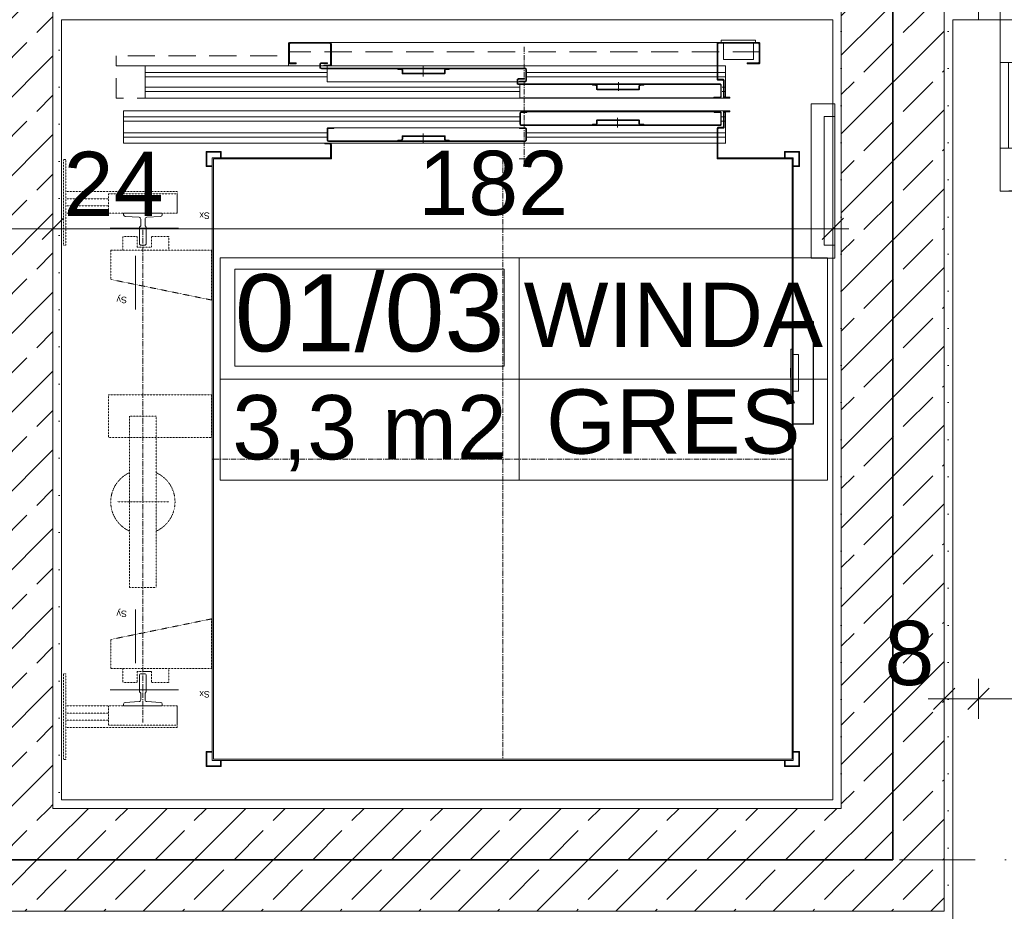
# Model space of a CAD drawing. Header units: millimetres. Extents: x -126905 to -83905, y -179170 to 5194.
# Tile 32 of 70: x -109567 to -107269, y -100087 to -98007. Entities that reach past the tile are written whole.
import ezdxf
from ezdxf.enums import TextEntityAlignment as Align

# ---------------------------------------------------------------- set-up
doc = ezdxf.new("R2010")
doc.units = ezdxf.units.MM
doc.header["$MEASUREMENT"] = 0
for name, pattern in [('CENTER', [20, 12.5, -2.5, 2.5, -2.5]), ('DASHED', [0.075, 0.05, -0.025]), ('HIDDEN', [95.25, 63.5, -31.75]), ('Kropki i Kreski', [335.138881, 176.388884, -88.194442, 0, -70.555556]), ('Kropkowana', [317.499995, 0, -317.499995])]:
    doc.linetypes.add(name, pattern=pattern)
for name, color, linetype, lineweight in [('0_Nr_pióra__2', 8, 'Continuous', 15), ('0_Nr_pióra__41', 7, 'Continuous', 13), ('Nowe_Drzwi Archicad_Nr_pióra__3', 7, 'Continuous', 13), ('Nowe_Konstrukcja - Stropy_Nr_pióra__125', 255, 'Continuous', 0), ('Nowe_Konstrukcja - Ściany zew_Nr_pióra__21', 7, 'Continuous', 20), ('Nowe_Konstrukcja - Ściany zew_Nr_pióra__3', 7, 'Continuous', 13), ('Nowe_Osie_Nr_pióra__4', 8, 'Continuous', 13), ('Nowe_Wymiarowanie - Ogólne_Nr_pióra__42', 8, 'Continuous', 25), ('Nowe_Znaczniki drzwi Archicada_Nr_pióra__2', 8, 'Continuous', 15), ('Nowe_Znaczniki drzwi Archicada_Nr_pióra__7', 7, 'Continuous', 35)]:
    doc.layers.add(name, color=color, linetype=linetype, lineweight=lineweight)
for name, color, linetype, lineweight, true_color in [('Nowe_0_Nr_pióra__8', 7, 'Continuous', 35, 0xa80f02), ('Nowe_Elementy Modelu - Strefy_Nr_pióra__121', 7, 'Continuous', 0, 0xd5e3e3), ('Nowe_Konstrukcja - Ściany zew_Nr_pióra__23', 7, 'Continuous', 13, 0x858585), ('Nowe_Metryczki pomieszczeń Archicada_Nr_pióra__81', 7, 'Continuous', 13, 0x6a6a6a), ('Nowe_Wymiarowanie - Ogólne_Nr_pióra__81', 7, 'Continuous', 13, 0x6a6a6a), ('Nowe_Znaczniki drzwi Archicada_Nr_pióra__81', 7, 'Continuous', 13, 0x6a6a6a)]:
    doc.layers.add(name, color=color, linetype=linetype, lineweight=lineweight, true_color=true_color)
for name, color, linetype in [('Nowe_Elementy Modelu - Strefy', 7, 'Continuous'), ('Nowe_Konstrukcja - Stropy', 7, 'Continuous'), ('Nowe_Konstrukcja - Ściany zew', 7, 'Continuous'), ('Nowe_Osie', 7, 'Continuous'), ('Nowe_Wymiarowanie - Ogólne', 7, 'Continuous'), ('Nowe_Znaczniki drzwi Archicada', 7, 'Continuous')]:
    doc.layers.add(name, color=color, linetype=linetype)
doc.styles.add('STYL_AUTOMATYCZNY_1', font='arial.ttf')
doc.styles.add('STYL_AUTOMATYCZNY_2', font='arial.ttf')
doc.linetypes.add('REI 60', pattern='A,0,[1,PB-ARCH-003 RZUT I PIÄTRA_1.Kondygnacja (1)1.Shx,S=5.15873,R=0,X=0,Y=-0.001199],-650,0', length=650)
doc.dimstyles.new('STYL_AUTOMATYCZNY__1', dxfattribs={"dimtxt": 150, "dimasz": 47.5, "dimexe": 0.18, "dimexo": 0.0625, "dimgap": 0, "dimtad": 1, "dimtih": 1, "dimtoh": 1, "dimdec": 0, "dimlfac": 0.1, "dimzin": 0, "dimdsep": 46, "dimtxsty": 'STYL_AUTOMATYCZNY_1', "dimblk": 'ARROWHEAD_6', "dimblk1": 'ARROWHEAD_6', "dimblk2": 'ARROWHEAD_6', "dimcen": 0.09, "dimse1": 1, "dimse2": 1, "dimclrd": 256, "dimclre": 256, "dimclrt": 8, "dimazin": 0, "dimtfac": 1, "dimtdec": 4, "dimtmove": 0, "dimatfit": 3, "dimfxl": 0, "dimtolj": 1, "dimtzin": 0, "dimarcsym": 0})
doc.dimstyles.new('STYL_AUTOMATYCZNY__2', dxfattribs={"dimtxt": 150, "dimasz": 47.5, "dimexe": 0.18, "dimexo": 0.0625, "dimgap": 0, "dimtad": 1, "dimdec": 0, "dimlfac": 0.1, "dimzin": 0, "dimdsep": 46, "dimtxsty": 'STYL_AUTOMATYCZNY_1', "dimblk": 'ARROWHEAD_6', "dimblk1": 'ARROWHEAD_6', "dimblk2": 'ARROWHEAD_6', "dimcen": 0.09, "dimse1": 1, "dimse2": 1, "dimclrd": 256, "dimclre": 256, "dimclrt": 8, "dimazin": 0, "dimtfac": 1, "dimtdec": 4, "dimtmove": 0, "dimatfit": 3, "dimfxl": 0, "dimtolj": 1, "dimtzin": 0, "dimarcsym": 0})
pattern_1 = [(0, (0, 0), (0, 86.60254), [0, -50]), (0, (25, 43.3), (0, 86.60254), [0, -50])]
pattern_2 = [(45, (0, 0), (-91.92388, 91.92388), []), (45, (-45.96, 45.96), (-91.92388, 91.92388), [97.5, -32.5])]

# ---------------------------------------------------------------- blocks, each defined once
blk = doc.blocks.new('WINDA_01_03_12_1', base_point=(-108401.5, -98845.3))
at = {"layer": 'Nowe_Metryczki pomieszczeń Archicada_Nr_pióra__81', "color": 251, "linetype": 'Continuous', "lineweight": 13, "true_color": 0x6a6a6a}
for p, q in [((-109099.5, -98562.5), (-107681.5, -98562.5)), ((-109099.5, -99081), (-109099.5, -98562.5)), ((-108401.5, -98562.5), (-108401.5, -99081)), ((-107681.5, -98562.5), (-107681.5, -99081)), ((-109064.6, -98588.4), (-108436.4, -98588.4)), ((-109064.6, -98814.7), (-109064.6, -98588.4)), ((-108436.4, -98588.4), (-108436.4, -98814.7)), ((-108436.4, -98814.7), (-109064.6, -98814.7)), ((-109099.5, -98845.3), (-107681.5, -98845.3)), ((-107681.5, -99081), (-109099.5, -99081))]:
    blk.add_line(p, q, dxfattribs=at)
at = {"layer": 'Nowe_Metryczki pomieszczeń Archicada_Nr_pióra__81', "color": 251, "lineweight": 13, "true_color": 0x6a6a6a}
for tag, height, style, p in [('ROOM_NUMBER', 180, 'STYL_AUTOMATYCZNY_2', (-108750.5, -98690.4)), ('ROOM_NAME', 150, 'STYL_AUTOMATYCZNY_1', (-108041.5, -98695.3)), ('floor_f', 150, 'STYL_AUTOMATYCZNY_1', (-108041.5, -98944.1)), ('ROOM_CALC_AREA', 150, 'STYL_AUTOMATYCZNY_1', (-108750.5, -98957.4))]:
    blk.add_attdef(tag, text='', height=height, dxfattribs=dict(at, style=style)).set_placement(p, align=Align.MIDDLE_CENTER)
blk = doc.blocks.new('Strop_1_1', base_point=(-95969.5, -92006.6))
at = {"layer": 'Nowe_Konstrukcja - Stropy_Nr_pióra__125', "color": 255, "linetype": 'Kropkowana', "lineweight": 0, "flags": 128}
blk.add_lwpolyline([(-95969.5, -92006.6), (-121789.5, -92006.6), (-121789.5, -102826.6), (-111909.5, -102826.6), (-111909.5, -100086.6), (-107469, -100086.6), (-107469, -102826.6), (-95969.5, -102826.6)], close=True, dxfattribs=at)
blk = doc.blocks.new('Ściana_4_1', base_point=(-112029.5, -99966.6))
at = {"layer": 'Nowe_Konstrukcja - Ściany zew_Nr_pióra__23', "linetype": 'Continuous', "lineweight": 13, "true_color": 0x858585}
h = blk.add_hatch(dxfattribs=at)
h.set_pattern_fill('Beton_zbrojony_0001', color=252, style=0, pattern_type=2)
h.set_pattern_definition(pattern_2)
h.paths.add_polyline_path([(-109729.5, -100086.6), (-109489.5, -100086.6), (-109489.5, -99846.6), (-109729.5, -99846.6)])
h = blk.add_hatch(dxfattribs=at)
h.set_pattern_fill('Tynk_0001', color=252, style=0, pattern_type=2)
h.set_pattern_definition(pattern_1)
h.paths.add_polyline_path([(-109489.5, -99846.6), (-109469.5, -99846.6), (-109469.5, -99826.6), (-109489.5, -99826.6)])
h = blk.add_hatch(dxfattribs=at)
h.set_pattern_fill('Beton_zbrojony_0001', color=252, style=0, pattern_type=2)
h.set_pattern_definition(pattern_2)
h.paths.add_polyline_path([(-107649.5, -99846.6), (-109489.5, -99846.6), (-109489.5, -100086.6), (-107649.5, -100086.6)])
h = blk.add_hatch(dxfattribs=at)
h.set_pattern_fill('Tynk_0001', color=252, style=0, pattern_type=2)
h.set_pattern_definition(pattern_1)
h.paths.add_polyline_path([(-109469.5, -99846.6), (-107669.5, -99846.6), (-107669.5, -99826.6), (-109469.5, -99826.6)])
h = blk.add_hatch(dxfattribs=at)
h.set_pattern_fill('Tynk_0001', color=252, style=0, pattern_type=2)
h.set_pattern_definition(pattern_1)
h.paths.add_polyline_path([(-107669.5, -99826.6), (-107649.5, -99846.6), (-107649.5, -99826.6)])
h = blk.add_hatch(dxfattribs=at)
h.set_pattern_fill('Tynk_0001', color=252, style=0, pattern_type=2)
h.set_pattern_definition(pattern_1)
h.paths.add_polyline_path([(-107669.5, -99826.6), (-107669.5, -99846.6), (-107649.5, -99846.6)])
h = blk.add_hatch(dxfattribs=at)
h.set_pattern_fill('Beton_zbrojony_0001', color=252, style=0, pattern_type=2)
h.set_pattern_definition(pattern_2)
h.paths.add_polyline_path([(-107649.5, -99846.6), (-107409.5, -100086.6), (-107409.5, -99846.6)])
h = blk.add_hatch(dxfattribs=at)
h.set_pattern_fill('Beton_zbrojony_0001', color=252, style=0, pattern_type=2)
h.set_pattern_definition(pattern_2)
h.paths.add_polyline_path([(-107649.5, -99846.6), (-107649.5, -100086.6), (-107409.5, -100086.6)])
h = blk.add_hatch(dxfattribs=at)
h.set_pattern_fill('Tynk_0001', color=252, style=0, pattern_type=2)
h.set_pattern_definition(pattern_1)
h.paths.add_polyline_path([(-107409.5, -100086.6), (-111889.5, -100086.6), (-111889.5, -100106.6), (-107409.5, -100106.6)])
h = blk.add_hatch(dxfattribs=at)
h.set_pattern_fill('Tynk_0001', color=252, style=0, pattern_type=2)
h.set_pattern_definition(pattern_1)
h.paths.add_polyline_path([(-107409.5, -100086.6), (-107389.5, -100106.6), (-107389.5, -100086.6)])
h = blk.add_hatch(dxfattribs=at)
h.set_pattern_fill('Tynk_0001', color=252, style=0, pattern_type=2)
h.set_pattern_definition(pattern_1)
h.paths.add_polyline_path([(-107409.5, -100086.6), (-107409.5, -100106.6), (-107389.5, -100106.6)])
at = {"layer": 'Nowe_Konstrukcja - Ściany zew_Nr_pióra__21', "color": 7, "linetype": 'Continuous', "lineweight": 20, "flags": 128}
for points in [[(-107669.5, -99826.6), (-109469.5, -99826.6)], [(-107389.5, -100106.6), (-107389.5, -100086.6)]]:
    blk.add_lwpolyline(points, dxfattribs=at)
at = {"layer": 'Nowe_Konstrukcja - Ściany zew_Nr_pióra__3', "color": 7, "linetype": 'Continuous', "lineweight": 13}
for p, q in [((-109489.5, -99846.6), (-109489.5, -99826.6)), ((-107649.5, -99846.6), (-109489.5, -99846.6)), ((-107649.5, -99846.6), (-107649.5, -99826.6)), ((-107409.5, -100086.6), (-107409.5, -99846.6)), ((-109729.5, -100086.6), (-109489.5, -100086.6)), ((-109489.5, -100086.6), (-107649.5, -100086.6)), ((-107649.5, -100086.6), (-107409.5, -100086.6))]:
    blk.add_line(p, q, dxfattribs=at)
blk = doc.blocks.new('Drzwi podwójne_ asymetryczne 27')
at = {"layer": 'Nowe_Drzwi Archicad_Nr_pióra__3', "color": 7, "linetype": 'Continuous', "lineweight": 13}
for p, q in [((610, 820), (610, 900)), ((610, 900), (650, 900)), ((650, 900), (650, 820)), ((650, 820), (610, 820)), ((630, 820), (630, 80)), ((-650, 400), (-650, 300)), ((-610, 400), (-650, 400)), ((-610, 300), (-610, 400)), ((-650, 300), (-610, 300)), ((-630, 300), (-630, 100)), ((-610, 100), (-650, 100)), ((-650, 100), (-650, 0)), ((-610, 0), (-610, 100)), ((610, 0), (610, 80)), ((610, 80), (650, 80)), ((650, 80), (650, 0)), ((-650, 0), (-700, 0)), ((-700, 0), (-700, -100)), ((-700, 0), (-700, -20)), ((-700, 0), (-700, -20)), ((-650, -100), (-650, 0)), ((-650, 0), (-610, 0)), ((650, 0), (610, 0)), ((700, 0), (650, 0)), ((650, 0), (650, -100)), ((700, -100), (700, 0)), ((700, 0), (700, -20)), ((700, 0), (700, -20)), ((-700, -20), (-700, -100)), ((-700, -20), (-700, -100)), ((700, -20), (700, -100)), ((700, -20), (700, -100)), ((-700, -100), (-650, -100)), ((-680, -100), (-680, -280)), ((650, -100), (700, -100)), ((680, -100), (680, -280)), ((-700, -280), (-680, -280)), ((700, -280), (680, -280))]:
    blk.add_line(p, q, dxfattribs=at)
at = {"layer": 'Nowe_Drzwi Archicad_Nr_pióra__3', "color": 7, "linetype": 'Continuous', "lineweight": 13, "flags": 128}
for points in [[(630, 820), (630, 80), (610, 80), (610, 820)], [(650, 820), (650, 80), (630, 80), (630, 820)], [(-650, 300), (-650, 100), (-630, 100), (-630, 300)], [(-630, 300), (-630, 100), (-610, 100), (-610, 300)]]:
    blk.add_lwpolyline(points, close=True, dxfattribs=at)
at = {"layer": 'Nowe_Drzwi Archicad_Nr_pióra__3', "color": 7, "linetype": 'Continuous', "lineweight": 13}
for centre, radius, start, end in [((650, 0), 900, 90, 180), ((-650, 0), 400, 0, 90)]:
    blk.add_arc(centre, radius, start, end, dxfattribs=at)
blk = doc.blocks.new('Znacznik D 27')
at = {"layer": 'Nowe_Znaczniki drzwi Archicada_Nr_pióra__2', "color": 8, "linetype": 'Continuous', "lineweight": 15, "flags": 128}
blk.add_lwpolyline([(200, 363.8, 1), (-200, 363.8, 1)], format="xyb", close=True, dxfattribs=at)
at = {"layer": 'Nowe_Znaczniki drzwi Archicada_Nr_pióra__81', "color": 251, "linetype": 'Continuous', "lineweight": 13, "true_color": 0x6a6a6a}
blk.add_line((0, 163.8), (0, -280), dxfattribs=at)
at = {"layer": 'Nowe_Znaczniki drzwi Archicada_Nr_pióra__7', "color": 7, "lineweight": 35, "char_height": 150, "attachment_point": 7, "style": 'STYL_AUTOMATYCZNY_1'}
for s, insert, rotation in [('\\A1;{\\pql;\\pt0;\\fArial|b0|i0|c238|p0;\\W1.000000;D1P\\fArial|b0|i0|c238|p0;\\W1.000000;\\fArial|b0|i0|c238|p0;\\W1.000000;\\fArial|b0|i0|c238|p0;\\W1.000000;}', (200.1, 438.8), 180), ('\\A1;{\\pql;\\pt0;\\fArial|b0|i0|c238|p0;\\W1.000000;205\\fArial|b0|i0|c238|p0;\\W1.000000;\\A1{\\H.66x;\\S^  ;}\\fArial|b0|i0|c238|p0;\\W1.000000;\\fArial|b0|i0|c238|p0;\\W1.000000;}', (-227.5, 203), 270), ('\\A1;{\\pql;\\pt0;\\fArial|b0|i0|c238|p0;\\W1.000000;130\\fArial|b0|i0|c238|p0;\\W1.000000;\\A1{\\H.66x;\\S^  ;}\\fArial|b0|i0|c238|p0;\\W1.000000;\\fArial|b0|i0|c238|p0;\\W1.000000;}', (72.4, 203), 270)]:
    blk.add_mtext(s, dxfattribs=dict(at, insert=insert, rotation=rotation))
blk = doc.blocks.new('Ściana_5_1', base_point=(-104389, -97866.6))
at = {"layer": 'Nowe_Drzwi Archicad_Nr_pióra__3', "color": 7, "linetype": 'Continuous', "lineweight": 13, "xscale": -1, "zscale": 1000, "rotation": 180}
blk.add_blockref('Drzwi podwójne_ asymetryczne 27', (-106629, -98006.6), dxfattribs=at)
at = {"layer": 'Nowe_Znaczniki drzwi Archicada', "color": 251, "lineweight": 13, "true_color": 0x6a6a6a, "rotation": 180}
blk.add_blockref('Znacznik D 27', (-106629, -98006.6), dxfattribs=at)
blk = doc.blocks.new('Ściana_6_1', base_point=(-107529.5, -97866.6))
at = {"layer": 'Nowe_Konstrukcja - Ściany zew_Nr_pióra__23', "linetype": 'Continuous', "lineweight": 13, "true_color": 0x858585}
h = blk.add_hatch(dxfattribs=at)
h.set_pattern_fill('Tynk_0001', color=252, style=0, pattern_type=2)
h.set_pattern_definition(pattern_1)
h.paths.add_polyline_path([(-107649.5, -99826.6), (-107649.5, -98006.6), (-107669.5, -98006.6), (-107669.5, -99826.6)])
h = blk.add_hatch(dxfattribs=at)
h.set_pattern_fill('Beton_zbrojony_0001', color=252, style=0, pattern_type=2)
h.set_pattern_definition(pattern_2)
h.paths.add_polyline_path([(-107649.5, -98006.6), (-107409.5, -98006.6), (-107409.5, -97986.6), (-107649.5, -97986.6)])
h = blk.add_hatch(dxfattribs=at)
h.set_pattern_fill('Beton_zbrojony_0001', color=252, style=0, pattern_type=2)
h.set_pattern_definition(pattern_2)
h.paths.add_polyline_path([(-107409.5, -99846.6), (-107409.5, -98006.6), (-107649.5, -98006.6), (-107649.5, -99846.6)])
h = blk.add_hatch(dxfattribs=at)
h.set_pattern_fill('Tynk_0001', color=252, style=0, pattern_type=2)
h.set_pattern_definition(pattern_1)
h.paths.add_polyline_path([(-107389.5, -100086.6), (-107389.5, -98006.6), (-107409.5, -98006.6), (-107409.5, -100086.6)])
at = {"layer": 'Nowe_Konstrukcja - Ściany zew_Nr_pióra__21', "color": 7, "linetype": 'Continuous', "lineweight": 20, "flags": 128}
for points in [[(-107669.5, -98006.6), (-107669.5, -99826.6)], [(-107389.5, -100086.6), (-107389.5, -98006.6)]]:
    blk.add_lwpolyline(points, dxfattribs=at)
at = {"layer": 'Nowe_Konstrukcja - Ściany zew_Nr_pióra__3', "color": 7, "linetype": 'Continuous', "lineweight": 13}
for p, q in [((-107649.5, -97986.6), (-107649.5, -98006.6)), ((-107649.5, -98006.6), (-107649.5, -99826.6)), ((-107409.5, -98006.6), (-107409.5, -97986.6)), ((-107409.5, -99846.6), (-107409.5, -98006.6)), ((-107649.5, -99846.6), (-107649.5, -99826.6)), ((-107409.5, -100086.6), (-107409.5, -99846.6))]:
    blk.add_line(p, q, dxfattribs=at)
blk = doc.blocks.new('Ściana_22_1', base_point=(-109609.5, -99966.6))
at = {"layer": 'Nowe_Konstrukcja - Ściany zew_Nr_pióra__23', "linetype": 'Continuous', "lineweight": 13, "true_color": 0x858585}
h = blk.add_hatch(dxfattribs=at)
h.set_pattern_fill('Tynk_0001', color=252, style=0, pattern_type=2)
h.set_pattern_definition(pattern_1)
h.paths.add_polyline_path([(-109749.5, -98006.6), (-109749.5, -99826.6), (-109729.5, -99826.6), (-109729.5, -98006.6)])
h = blk.add_hatch(dxfattribs=at)
h.set_pattern_fill('Beton_zbrojony_0001', color=252, style=0, pattern_type=2)
h.set_pattern_definition(pattern_2)
h.paths.add_polyline_path([(-109729.5, -98006.6), (-109489.5, -98006.6), (-109489.5, -97986.6), (-109729.5, -97986.6)])
h = blk.add_hatch(dxfattribs=at)
h.set_pattern_fill('Beton_zbrojony_0001', color=252, style=0, pattern_type=2)
h.set_pattern_definition(pattern_2)
h.paths.add_polyline_path([(-109729.5, -98006.6), (-109729.5, -99826.6), (-109489.5, -99826.6), (-109489.5, -98006.6)])
h = blk.add_hatch(dxfattribs=at)
h.set_pattern_fill('Tynk_0001', color=252, style=0, pattern_type=2)
h.set_pattern_definition(pattern_1)
h.paths.add_polyline_path([(-109469.5, -99826.6), (-109469.5, -98006.6), (-109489.5, -98006.6), (-109489.5, -99826.6)])
h = blk.add_hatch(dxfattribs=at)
h.set_pattern_fill('Beton_zbrojony_0001', color=252, style=0, pattern_type=2)
h.set_pattern_definition(pattern_2)
h.paths.add_polyline_path([(-109729.5, -99846.6), (-109489.5, -99846.6), (-109489.5, -99826.6), (-109729.5, -99826.6)])
at = {"layer": 'Nowe_Konstrukcja - Ściany zew_Nr_pióra__21', "color": 7, "linetype": 'Continuous', "lineweight": 20, "flags": 128}
for points in [[(-109749.5, -98006.6), (-109749.5, -99826.6)], [(-109469.5, -99826.6), (-109469.5, -98006.6)]]:
    blk.add_lwpolyline(points, dxfattribs=at)
at = {"layer": 'Nowe_Konstrukcja - Ściany zew_Nr_pióra__3', "color": 7, "linetype": 'Continuous', "lineweight": 13}
for p, q in [((-109729.5, -97986.6), (-109729.5, -98006.6)), ((-109729.5, -98006.6), (-109729.5, -99826.6)), ((-109489.5, -98006.6), (-109489.5, -97986.6)), ((-109489.5, -99826.6), (-109489.5, -98006.6)), ((-109729.5, -99826.6), (-109729.5, -99846.6)), ((-109489.5, -99846.6), (-109489.5, -99826.6))]:
    blk.add_line(p, q, dxfattribs=at)
blk = doc.blocks.new('Standardowy znacznik osi_5')
at = {"layer": 'Nowe_Osie_Nr_pióra__4', "color": 8, "linetype": 'Kropki i Kreski', "lineweight": 13}
blk.add_line((1000, 0), (32849.3, 0), dxfattribs=at)
at = {"layer": 'Nowe_Osie_Nr_pióra__4', "color": 8, "lineweight": 13, "style": 'STYL_AUTOMATYCZNY_1'}
for tag, p in [('AC_MarkerText_1_0', (-250, -239.3)), ('AC_MarkerText_1_1', (34099.3, -239.3))]:
    blk.add_attdef(tag, text='', height=250, rotation=180, dxfattribs=at).set_placement(p, align=Align.TOP_CENTER)
blk = doc.blocks.new('*D272')
at = {"layer": 'Nowe_Wymiarowanie - Ogólne_Nr_pióra__81', "color": 251, "linetype": 'Continuous', "lineweight": 13, "true_color": 0x6a6a6a}
for p, q in [((-96203.4, -98011.6), (-96253.4, -97961.6)), ((-96275.3, -97986.6), (-96181.5, -97986.6)), ((-96228.4, -97986.6), (-96228.4, -102846.6)), ((-96203.4, -102871.6), (-96253.4, -102821.6)), ((-96275.3, -102846.6), (-96181.5, -102846.6))]:
    blk.add_line(p, q, dxfattribs=at)
at = {"layer": 'Nowe_Wymiarowanie - Ogólne_Nr_pióra__42', "color": 8, "lineweight": 25, "char_height": 150, "attachment_point": 7, "rotation": 90, "style": 'STYL_AUTOMATYCZNY_1'}
for s, insert in [('\\A1;{\\pql;\\fArial|b0|i0|c238|p0;\\W1.000000;24}', (-96253.4, -98294.3)), ('\\A1;{\\pql;\\fArial|b0|i0|c238|p0;\\W1.000000;486}', (-96258.4, -100588.2)), ('\\A1;{\\pql;\\fArial|b0|i0|c238|p0;\\W1.000000;24}', (-96258.4, -102821.6))]:
    blk.add_mtext(s, dxfattribs=dict(at, insert=insert))
blk = doc.blocks.new('ARROWHEAD_6')
at = {"color": 0, "linetype": 'Continuous', "lineweight": 0}
for p, q in [((-0.5, -0.5), (0.5, 0.5)), ((0, 0), (-1, 0))]:
    blk.add_line(p, q, dxfattribs=at)
blk = doc.blocks.new('*D274')
at = {"layer": 'Nowe_Wymiarowanie - Ogólne_Nr_pióra__81', "color": 251, "linetype": 'Continuous', "lineweight": 13, "true_color": 0x6a6a6a}
for p, q in [((-109489.5, -98447.7), (-109489.5, -98541.5)), ((-107669.5, -98447.7), (-107669.5, -98541.5)), ((-109514.5, -98519.6), (-109464.5, -98469.6)), ((-107694.5, -98519.6), (-107644.5, -98469.6)), ((-107669.5, -98494.6), (-109489.5, -98494.6)), ((-107632, -98494.6), (-107669.5, -98494.6))]:
    blk.add_line(p, q, dxfattribs=at)
at = {"layer": 'Nowe_Wymiarowanie - Ogólne_Nr_pióra__42', "color": 8, "lineweight": 25, "char_height": 150, "attachment_point": 7, "style": 'STYL_AUTOMATYCZNY_1'}
for s, insert in [('\\A1;{\\pql;\\fArial|b0|i0|c238|p0;\\W1.000000;24}', (-109464.5, -98464.6)), ('\\A1;{\\pql;\\fArial|b0|i0|c238|p0;\\W1.000000;182}', (-108636.7, -98464.6))]:
    blk.add_mtext(s, dxfattribs=dict(at, insert=insert))
blk = doc.blocks.new('*D275')
at = {"layer": 'Nowe_Wymiarowanie - Ogólne_Nr_pióra__81', "color": 251, "linetype": 'Continuous', "lineweight": 13, "true_color": 0x6a6a6a}
for p, q in [((-109729.5, -98447.7), (-109729.5, -98541.5)), ((-109489.5, -98447.7), (-109489.5, -98541.5)), ((-109754.5, -98519.6), (-109704.5, -98469.6)), ((-109514.5, -98519.6), (-109464.5, -98469.6)), ((-109489.5, -98494.6), (-109729.5, -98494.6))]:
    blk.add_line(p, q, dxfattribs=at)
blk = doc.blocks.new('*D305')
at = {"layer": 'Nowe_Wymiarowanie - Ogólne_Nr_pióra__81', "color": 251, "linetype": 'Continuous', "lineweight": 13, "true_color": 0x6a6a6a}
for p, q in [((-107409.5, -99637.9), (-107409.5, -99544.2)), ((-107329, -99637.9), (-107329, -99544.2)), ((-107384.5, -99566.1), (-107434.5, -99616.1)), ((-107304, -99566.1), (-107354, -99616.1)), ((-107447, -99591.1), (-107409.5, -99591.1)), ((-107409.5, -99591.1), (-107329, -99591.1))]:
    blk.add_line(p, q, dxfattribs=at)
at = {"layer": 'Nowe_Wymiarowanie - Ogólne_Nr_pióra__42', "color": 8, "lineweight": 25, "insert": (-107548.9, -99561.1), "char_height": 150, "attachment_point": 7, "style": 'STYL_AUTOMATYCZNY_1'}
blk.add_mtext('\\A1;{\\pql;\\fArial|b0|i0|c238|p0;\\W1.000000;8}', dxfattribs=at)
blk = doc.blocks.new('*D306')
at = {"layer": 'Nowe_Wymiarowanie - Ogólne_Nr_pióra__81', "color": 251, "linetype": 'Continuous', "lineweight": 13, "true_color": 0x6a6a6a}
for p, q in [((-107329, -99637.9), (-107329, -99544.2)), ((-105929, -99637.9), (-105929, -99544.2)), ((-107304, -99566.1), (-107354, -99616.1)), ((-105904, -99566.1), (-105954, -99616.1)), ((-107329, -99591.1), (-105929, -99591.1))]:
    blk.add_line(p, q, dxfattribs=at)
at = {"layer": 'Nowe_Wymiarowanie - Ogólne_Nr_pióra__42', "color": 8, "lineweight": 25, "char_height": 150, "attachment_point": 7, "style": 'STYL_AUTOMATYCZNY_1'}
for s, insert in [('\\A1;{\\pql;\\fArial|b0|i0|c238|p0;\\W1.000000;140}', (-106857.9, -99561.1)), ('\\A1;{\\pql;\\fArial|b0|i0|c238|p0;\\W1.000000;8}', (-106068.5, -99561.1))]:
    blk.add_mtext(s, dxfattribs=dict(at, insert=insert))

msp = doc.modelspace()

# ---------------------------------------------------------------- linework, layer by layer
at = {"layer": '0_Nr_pióra__41', "color": 7, "linetype": 'Continuous', "lineweight": 13}
for p, q in [((-107905, -98054.4), (-107905, -98054.6)), ((-107874, -98054.4), (-107905, -98054.4)), ((-107874, -98054.6), (-107874, -98054.4)), ((-107936.5, -98059.6), (-108842.5, -98059.6)), ((-108842.5, -98059.6), (-108771.1, -98059.6)), ((-107849.5, -98054.6), (-107929.5, -98054.6)), ((-107929.5, -98054.6), (-107929.5, -98059.6)), ((-107929.5, -98059.6), (-107849.5, -98059.6)), ((-107924.5, -98062.6), (-107924.5, -98099.6)), ((-107905, -98054.6), (-107874, -98054.6)), ((-107854.5, -98099.6), (-107854.5, -98062.6)), ((-107849.5, -98059.6), (-107849.5, -98054.6)), ((-107924.5, -98099.6), (-107854.5, -98099.6)), ((-109274.5, -98114.6), (-107919.5, -98114.6)), ((-109274.5, -98189.6), (-109274.5, -98114.6)), ((-108625.7, -98115.8), (-108625.7, -98139.1)), ((-107919.5, -98189.6), (-107919.5, -98114.6)), ((-108169.5, -98152.3), (-108169.5, -98172.6)), ((-107919.5, -98189.6), (-109274.5, -98189.6)), ((-107919.5, -98219.6), (-109324.5, -98219.6)), ((-109324.5, -98219.6), (-109324.5, -98294.6)), ((-108383.4, -98221.6), (-107945.9, -98221.6)), ((-108171.9, -98235.2), (-108171.9, -98258.5)), ((-107919.5, -98219.6), (-107919.5, -98295.6)), ((-108833.5, -98258.6), (-108400.9, -98258.6)), ((-108625.7, -98272.2), (-108625.7, -98294.5)), ((-109324.5, -98294.6), (-107919.5, -98294.6)), ((-109097, -98314.1), (-109132, -98314.1)), ((-109132, -98314.1), (-109132, -98349.1)), ((-109130.5, -98315.6), (-109098.5, -98315.6)), ((-109130.5, -98347.6), (-109130.5, -98315.6)), ((-108841.5, -98328.6), (-109117.5, -98328.6)), ((-109117.5, -98328.6), (-109117.5, -98811.6)), ((-109098.5, -98315.6), (-109098.5, -98328.6)), ((-109097, -98328.6), (-109097, -98314.1)), ((-108841.5, -98331.6), (-108841.5, -98328.6)), ((-107937.5, -98328.6), (-107937.5, -98331.6)), ((-107764.5, -98328.6), (-107937.5, -98328.6)), ((-107782, -98314.1), (-107782, -98328.6)), ((-107747, -98314.1), (-107782, -98314.1)), ((-107780.5, -98328.6), (-107780.5, -98315.6)), ((-107780.5, -98315.6), (-107748.5, -98315.6)), ((-107761.5, -98328.6), (-107764.5, -98328.6)), ((-107764.5, -98328.6), (-107764.5, -98331.6)), ((-107764.5, -98331.6), (-107764.5, -98328.6)), ((-107761.5, -98811.6), (-107761.5, -98328.6)), ((-107748.5, -98315.6), (-107748.5, -98347.6)), ((-107747, -98349.1), (-107747, -98314.1)), ((-109132, -98349.1), (-109117.5, -98349.1)), ((-109117.5, -98347.6), (-109130.5, -98347.6)), ((-109114.5, -98331.6), (-108841.5, -98331.6)), ((-109114.5, -98811.6), (-109114.5, -98331.6)), ((-108401.4, -98331.6), (-108376.3, -98331.6)), ((-107937.5, -98331.6), (-107764.5, -98331.6)), ((-107764.5, -98331.6), (-107764.5, -98811.6)), ((-107748.5, -98347.6), (-107761.5, -98347.6)), ((-107761.5, -98349.1), (-107747, -98349.1)), ((-109234.5, -98457.6), (-109279.5, -98457.6)), ((-107761.5, -98710.6), (-107761.5, -98711.5)), ((-107714.5, -98710.6), (-107761.5, -98710.6)), ((-107761.5, -98711.5), (-107715.4, -98711.5)), ((-107715.4, -98711.5), (-107715.4, -98949.7)), ((-107714.5, -98950.6), (-107714.5, -98710.6)), ((-109117.5, -98771.6), (-109117.5, -99734.6)), ((-109114.5, -99731.6), (-109114.5, -98771.6)), ((-107767.5, -98775.6), (-107767.5, -98885.6)), ((-107764.5, -98775.6), (-107767.5, -98775.6)), ((-107764.5, -98885.6), (-107764.5, -98775.6)), ((-107749.5, -98788.1), (-107761.5, -98788.1)), ((-107749.5, -98873.1), (-107749.5, -98788.1)), ((-107764.5, -98811.6), (-107764.5, -99731.6)), ((-107761.5, -99734.6), (-107761.5, -98811.6)), ((-107767.8, -98819.6), (-107767.8, -98841.6)), ((-107767.5, -98819.6), (-107767.8, -98819.6)), ((-107767.5, -98841.6), (-107767.5, -98819.6)), ((-107767.8, -98841.6), (-107767.5, -98841.6)), ((-107761.5, -98873.1), (-107749.5, -98873.1)), ((-107767.5, -98885.6), (-107764.5, -98885.6)), ((-107761.5, -98949.7), (-107761.5, -98950.6)), ((-107715.4, -98949.7), (-107761.5, -98949.7)), ((-107761.5, -98950.6), (-107714.5, -98950.6)), ((-109234.5, -99607.6), (-109279.5, -99607.6)), ((-109132, -99714.1), (-109132, -99749.1)), ((-109117.5, -99714.1), (-109132, -99714.1)), ((-109130.5, -99747.6), (-109130.5, -99715.6)), ((-109130.5, -99715.6), (-109117.5, -99715.6)), ((-107764.5, -99731.6), (-109114.5, -99731.6)), ((-107747, -99714.1), (-107761.5, -99714.1)), ((-107761.5, -99715.6), (-107748.5, -99715.6)), ((-107748.5, -99715.6), (-107748.5, -99747.6)), ((-107747, -99749.1), (-107747, -99714.1)), ((-109132, -99749.1), (-109097, -99749.1)), ((-109098.5, -99747.6), (-109130.5, -99747.6)), ((-109117.5, -99734.6), (-107761.5, -99734.6)), ((-109098.5, -99734.6), (-109098.5, -99747.6)), ((-109097, -99749.1), (-109097, -99734.6)), ((-107782, -99734.6), (-107782, -99749.1)), ((-107782, -99749.1), (-107747, -99749.1)), ((-107780.5, -99747.6), (-107780.5, -99734.6)), ((-107748.5, -99747.6), (-107780.5, -99747.6))]:
    msp.add_line(p, q, dxfattribs=at)
at = {"layer": '0_Nr_pióra__41', "color": 7, "linetype": 'CENTER', "lineweight": 13}
for p, q in [((-108389.5, -98341.5), (-108389.5, -98069.6)), ((-108439.5, -98331.6), (-108439.5, -99731.6)), ((-109279.5, -98496.6), (-109279.5, -99646.6)), ((-107761.5, -99031.6), (-109117.5, -99031.6))]:
    msp.add_line(p, q, dxfattribs=at)
at = {"layer": '0_Nr_pióra__41', "color": 7, "linetype": 'HIDDEN', "lineweight": 13}
msp.add_line((-107839.5, -98081.6), (-108939.5, -98081.6), dxfattribs=at)
at = {"layer": '0_Nr_pióra__41', "color": 7, "linetype": 'DASHED', "lineweight": 13}
for p, q in [((-109459.5, -98407.6), (-109199.5, -98407.6)), ((-109199.5, -98407.6), (-109199.5, -98457.6)), ((-109459.5, -98424.6), (-109359.5, -98424.6)), ((-109459.5, -98440.6), (-109359.5, -98440.6)), ((-109459.5, -98457.6), (-109199.5, -98457.6)), ((-109339.5, -99131.6), (-109218.9, -99131.6)), ((-109259.5, -99527.6), (-109279.5, -99527.6)), ((-109459.5, -99607.6), (-109199.5, -99607.6)), ((-109199.5, -99657.6), (-109199.5, -99607.6)), ((-109459.5, -99624.6), (-109359.5, -99624.6)), ((-109459.5, -99640.6), (-109359.5, -99640.6)), ((-109459.5, -99657.6), (-109199.5, -99657.6))]:
    msp.add_line(p, q, dxfattribs=at)
at = {"layer": '0_Nr_pióra__41', "color": 7, "linetype": 'Continuous', "lineweight": 13, "flags": 128}
for points in [[(-108841.5, -98063.6), (-108841.5, -98110.6, -0.414214), (-108843.5, -98112.6), (-108857.5, -98112.6), (-108857.5, -98114.6), (-108842.5, -98114.6, 0.414214), (-108839.5, -98111.6), (-108839.5, -98062.6, 0.414214), (-108842.5, -98059.6), (-108936.5, -98059.6, 0.414214), (-108939.5, -98062.6), (-108939.5, -98106.6, 0.414214), (-108936.5, -98109.6), (-108921.5, -98109.6), (-108921.5, -98107.6), (-108935.5, -98107.6, -0.414214), (-108937.5, -98105.6), (-108937.5, -98063.6, -0.414214), (-108935.5, -98061.6), (-108843.5, -98061.6, -0.414214)], [(-107924.5, -98149.6), (-107924.5, -98186.6, 0.414214), (-107921.5, -98189.6), (-107909.5, -98189.6), (-107909.5, -98187.6), (-107920.5, -98187.6, -0.414214), (-107922.5, -98185.6), (-107922.5, -98148.6, 0.414214), (-107925.5, -98145.6), (-107935.5, -98145.6, -0.414214), (-107937.5, -98143.6), (-107937.5, -98063.6, -0.414214), (-107935.5, -98061.6), (-107843.5, -98061.6, -0.414214), (-107841.5, -98063.6), (-107841.5, -98105.6, -0.414214), (-107843.5, -98107.6), (-107869.5, -98107.6), (-107869.5, -98109.6), (-107842.5, -98109.6, 0.414214), (-107839.5, -98106.6), (-107839.5, -98062.6, 0.414214), (-107842.5, -98059.6), (-107936.5, -98059.6, 0.414214), (-107939.5, -98062.6), (-107939.5, -98144.6, 0.414214), (-107936.5, -98147.6), (-107926.5, -98147.6, -0.414214)], [(-108400.3, -98150.1), (-108387.5, -98150.1, 0.414214), (-108386, -98148.6), (-108386, -98122.6, 0.414214), (-108387.5, -98121.1), (-108862.9, -98121.1, -0.414214), (-108866.4, -98117.6), (-108866.4, -98110.6, -0.414214), (-108862.9, -98107.1), (-108848.9, -98107.1), (-108848.9, -98108.6), (-108862.9, -98108.6, 0.414214), (-108864.9, -98110.6), (-108864.9, -98117.6, 0.414214), (-108862.9, -98119.6), (-108387.5, -98119.6, -0.414214), (-108384.5, -98122.6), (-108384.5, -98148.6, -0.414214), (-108387.5, -98151.6), (-108400.3, -98151.6)], [(-108564.6, -98122.6), (-108572.1, -98122.6, 0.414214), (-108574.1, -98124.6), (-108574.1, -98130.9, -0.414214), (-108576.1, -98132.9), (-108625.4, -98132.9), (-108672.6, -98132.9, -0.414214), (-108674.6, -98130.9), (-108674.6, -98124.6, 0.414214), (-108676.6, -98122.6), (-108684.2, -98122.6), (-108684.2, -98121.1), (-108676.6, -98121.1, -0.414214), (-108673.1, -98124.6), (-108673.1, -98130.9, 0.414214), (-108672.6, -98131.4), (-108625.4, -98131.4), (-108576.1, -98131.4, 0.414214), (-108575.6, -98130.9), (-108575.6, -98124.6, -0.414214), (-108572.1, -98121.1), (-108564.6, -98121.1)], [(-108388.5, -98145.6), (-108402.5, -98145.6, 0.414214), (-108404.5, -98147.6), (-108404.5, -98154.6, 0.414214), (-108402.5, -98156.6), (-107932.5, -98156.6, -0.414214), (-107929.5, -98159.6), (-107929.5, -98185.6, -0.414214), (-107932.5, -98188.6), (-107946.8, -98188.6), (-107946.8, -98187.1), (-107932.5, -98187.1, 0.414214), (-107931, -98185.6), (-107931, -98159.6, 0.414214), (-107932.5, -98158.1), (-108402.5, -98158.1, -0.414214), (-108406, -98154.6), (-108406, -98147.6, -0.414214), (-108402.5, -98144.1), (-108388.5, -98144.1)], [(-108110.7, -98159.6), (-108118.3, -98159.6, 0.414214), (-108120.3, -98161.6), (-108120.3, -98167.9, -0.414214), (-108122.3, -98169.9), (-108171.5, -98169.9), (-108218.8, -98169.9, -0.414214), (-108220.8, -98167.9), (-108220.8, -98161.6, 0.414214), (-108222.8, -98159.6), (-108230.3, -98159.6), (-108230.3, -98158.1), (-108222.8, -98158.1, -0.414214), (-108219.3, -98161.6), (-108219.3, -98167.9, 0.414214), (-108218.8, -98168.4), (-108171.5, -98168.4), (-108122.3, -98168.4, 0.414214), (-108121.8, -98167.9), (-108121.8, -98161.6, -0.414214), (-108118.3, -98158.1), (-108110.7, -98158.1)], [(-108383.5, -98221.6), (-108396.5, -98221.6, 0.414214), (-108399.5, -98224.6), (-108399.5, -98250.6, 0.414214), (-108396.5, -98253.6), (-107932.5, -98253.6, 0.414214), (-107929.5, -98250.6), (-107929.5, -98224.6, 0.414214), (-107932.5, -98221.6), (-107945.9, -98221.6), (-107945.9, -98223.1), (-107932.5, -98223.1, -0.414214), (-107931, -98224.6), (-107931, -98250.6, -0.414214), (-107932.5, -98252.1), (-108396.5, -98252.1, -0.414214), (-108398, -98250.6), (-108398, -98224.6, -0.414214), (-108396.5, -98223.1), (-108383.5, -98223.1)], [(-107939.5, -98331.6), (-107939.5, -98260.6, -0.414214), (-107936.5, -98257.6), (-107926.5, -98257.6, 0.414214), (-107924.5, -98255.6), (-107924.5, -98222.6, -0.414214), (-107921.5, -98219.6), (-107909.5, -98219.6), (-107909.5, -98221.6), (-107920.5, -98221.6, 0.414214), (-107922.5, -98223.6), (-107922.5, -98256.6, -0.414214), (-107925.5, -98259.6), (-107935.5, -98259.6, 0.414214), (-107937.5, -98261.6), (-107937.5, -98331.6)], [(-108833.5, -98258.6), (-108846.5, -98258.6, 0.414214), (-108849.5, -98261.6), (-108849.5, -98287.6, 0.414214), (-108846.5, -98290.6), (-108387.5, -98290.6, 0.414214), (-108384.5, -98287.6), (-108384.5, -98261.6, 0.414214), (-108387.5, -98258.6), (-108400.9, -98258.6), (-108400.9, -98260.1), (-108387.5, -98260.1, -0.414214), (-108386, -98261.6), (-108386, -98287.6, -0.414214), (-108387.5, -98289.1), (-108846.5, -98289.1, -0.414214), (-108848, -98287.6), (-108848, -98261.6, -0.414214), (-108846.5, -98260.1), (-108833.5, -98260.1)], [(-108110.7, -98250.6), (-108118.3, -98250.6, -0.414214), (-108120.3, -98248.6), (-108120.3, -98242.4, 0.414214), (-108122.3, -98240.4), (-108171.5, -98240.4), (-108218.8, -98240.4, 0.414214), (-108220.8, -98242.4), (-108220.8, -98248.6, -0.414214), (-108222.8, -98250.6), (-108230.3, -98250.6), (-108230.3, -98252.1), (-108222.8, -98252.1, 0.414214), (-108219.3, -98248.6), (-108219.3, -98242.4, -0.414214), (-108218.8, -98241.9), (-108171.5, -98241.9), (-108122.3, -98241.9, -0.414214), (-108121.8, -98242.4), (-108121.8, -98248.6, 0.414214), (-108118.3, -98252.1), (-108110.7, -98252.1)], [(-108564.6, -98287.6), (-108572.1, -98287.6, -0.414214), (-108574.1, -98285.6), (-108574.1, -98279.3, 0.414214), (-108576.1, -98277.3), (-108625.4, -98277.3), (-108672.6, -98277.3, 0.414214), (-108674.6, -98279.3), (-108674.6, -98285.6, -0.414214), (-108676.6, -98287.6), (-108684.2, -98287.6), (-108684.2, -98289.1), (-108676.6, -98289.1, 0.414214), (-108673.1, -98285.6), (-108673.1, -98279.3, -0.414214), (-108672.6, -98278.8), (-108625.4, -98278.8), (-108576.1, -98278.8, -0.414214), (-108575.6, -98279.3), (-108575.6, -98285.6, 0.414214), (-108572.1, -98289.1), (-108564.6, -98289.1)], [(-108839.5, -98331.6), (-108839.5, -98297.6, 0.414214), (-108842.5, -98294.6), (-108854.5, -98294.6), (-108854.5, -98296.6), (-108843.5, -98296.6, -0.414214), (-108841.5, -98298.6), (-108841.5, -98331.6)], [(-109287.5, -98528.6), (-109287.5, -98490.6), (-109284.5, -98487.6), (-109284.5, -98471.6, 0.414214), (-109288.5, -98467.6), (-109320.7, -98465.8, -0.39805), (-109324.5, -98461.8), (-109324.5, -98457.6), (-109234.5, -98457.6), (-109234.5, -98461.8, -0.39805), (-109238.3, -98465.8), (-109270.5, -98467.6, 0.414214), (-109274.5, -98471.6), (-109274.5, -98487.6), (-109271.5, -98490.6), (-109271.5, -98528.6, -0.414214), (-109275.5, -98532.6), (-109283.5, -98532.6, -0.414214)], [(-109287.5, -99536.6), (-109287.5, -99574.6), (-109284.5, -99577.6), (-109284.5, -99593.6, -0.414214), (-109288.5, -99597.6), (-109320.7, -99599.4, 0.39805), (-109324.5, -99603.4), (-109324.5, -99607.6), (-109234.5, -99607.6), (-109234.5, -99603.4, 0.39805), (-109238.3, -99599.4), (-109270.5, -99597.6, -0.414214), (-109274.5, -99593.6), (-109274.5, -99577.6), (-109271.5, -99574.6), (-109271.5, -99536.6, 0.414214), (-109275.5, -99532.6), (-109283.5, -99532.6, 0.414214)]]:
    msp.add_lwpolyline(points, format="xyb", close=True, dxfattribs=at)
at = {"layer": '0_Nr_pióra__41', "color": 7, "linetype": 'HIDDEN', "lineweight": 13, "flags": 128}
for points in [[(-109341.5, -98090.6), (-109341.5, -98114.6), (-108939.5, -98114.6), (-108939.5, -98090.6)], [(-109274.5, -98114.6), (-109341.5, -98114.6), (-109341.5, -98189.6), (-109274.5, -98189.6)]]:
    msp.add_lwpolyline(points, close=True, dxfattribs=at)
at = {"layer": '0_Nr_pióra__41', "color": 7, "linetype": 'Continuous', "lineweight": 13, "flags": 128}
for points in [[(-108400.3, -98151.6), (-108849.4, -98151.6), (-108849.4, -98114.6)], [(-109274.5, -98130.1), (-108849.4, -98130.1)], [(-109274.5, -98140.1), (-108849.4, -98140.1)], [(-107919.5, -98130.1), (-108384.5, -98130.1)], [(-107919.5, -98140.1), (-108384.5, -98140.1)], [(-108399.5, -98164.1), (-109274.5, -98164.1)], [(-107946.8, -98188.6), (-108399.5, -98188.6), (-108399.5, -98156.6)], [(-107927.8, -98164.1), (-107919.5, -98164.1)], [(-108399.5, -98174.1), (-109274.5, -98174.1)], [(-107927.8, -98174.1), (-107919.5, -98174.1)], [(-108399.5, -98233.6), (-109324.5, -98233.6)], [(-107919.5, -98233.6), (-107929.5, -98233.6)], [(-108399.5, -98243.6), (-109324.5, -98243.6)], [(-107919.5, -98243.6), (-107929.5, -98243.6)], [(-109324.5, -98270.6), (-108849.5, -98270.6)], [(-109324.5, -98280.6), (-108849.5, -98280.6)], [(-107919.5, -98270.6), (-108384.5, -98270.6)], [(-107919.5, -98280.6), (-108384.5, -98280.6)], [(-109356.1, -98492.8), (-109306.1, -98492.8), (-109246.1, -98492.8), (-109196.1, -98492.8)], [(-109296.4, -98557.4), (-109296.4, -98607.4), (-109296.4, -98682.4)], [(-109296.4, -99507.8), (-109296.4, -99457.8), (-109296.4, -99382.8)], [(-109356.1, -99570.4), (-109306.1, -99570.4), (-109246.1, -99570.4), (-109196.1, -99570.4)]]:
    msp.add_lwpolyline(points, dxfattribs=at)
for points in [[(-107664.5, -98202.6), (-107719.5, -98202.6), (-107719.5, -98562.6), (-107664.5, -98562.6)], [(-107664.5, -98232.6), (-107689.5, -98232.6), (-107689.5, -98532.6), (-107664.5, -98532.6)]]:
    msp.add_lwpolyline(points, close=True, dxfattribs=at)
at = {"layer": '0_Nr_pióra__41', "color": 7, "linetype": 'DASHED', "lineweight": 13, "flags": 128}
for points in [[(-109459.5, -98532.6), (-109464.5, -98532.6), (-109464.5, -98332.6), (-109459.5, -98332.6)], [(-109199.5, -98412.6), (-109359.5, -98412.6), (-109359.5, -98457.6), (-109199.5, -98457.6)], [(-109326.3, -98544.6), (-109326.3, -98512.6), (-109292.6, -98512.6), (-109292.6, -98537.6), (-109259.5, -98537.6), (-109259.5, -98512.6), (-109219.1, -98512.6), (-109219.1, -98544.6)], [(-109119.5, -98544.6), (-109354.5, -98544.6), (-109354.5, -98612.6), (-109119.5, -98660.6)], [(-109119.5, -98881.6), (-109359.5, -98881.6), (-109359.5, -98981.6), (-109119.5, -98981.6)], [(-109248.5, -99331.6), (-109310.5, -99331.6), (-109310.5, -98931.6), (-109248.5, -98931.6)], [(-109119.5, -99520.6), (-109354.5, -99520.6), (-109354.5, -99452.6), (-109119.5, -99404.6)], [(-109326.3, -99520.6), (-109326.3, -99552.6), (-109292.6, -99552.6), (-109292.6, -99527.6), (-109259.5, -99527.6), (-109259.5, -99552.6), (-109219.1, -99552.6), (-109219.1, -99520.6)], [(-109459.5, -99532.6), (-109464.5, -99532.6), (-109464.5, -99732.6), (-109459.5, -99732.6)], [(-109199.5, -99652.6), (-109359.5, -99652.6), (-109359.5, -99607.6), (-109199.5, -99607.6)]]:
    msp.add_lwpolyline(points, close=True, dxfattribs=at)
at = {"layer": '0_Nr_pióra__41', "color": 7, "linetype": 'DASHED', "lineweight": 13}
for start, end in [(114.4144, 245.5856), (294.4144, 65.5856)]:
    msp.add_arc((-109279.5, -99131.6), 75, start, end, dxfattribs=at)
at = {"layer": 'Nowe_0_Nr_pióra__8', "color": 14, "linetype": 'REI 60', "lineweight": 35, "true_color": 0xa80f02}
msp.add_lwpolyline([(-107469, -102966.6), (-112029.5, -102966.6), (-112029.5, -99966.6), (-107529.5, -99966.6), (-107529.5, -97866.6)], dxfattribs=at)
at = {"layer": 'Nowe_Elementy Modelu - Strefy_Nr_pióra__121', "color": 254, "linetype": 'Continuous', "lineweight": 0, "true_color": 0xd5e3e3, "flags": 128}
for points in [[(-105869.5, -102826.6), (-105869.5, -98006.6), (-107389.5, -98006.6), (-107389.5, -100106.6), (-111889.5, -100106.6), (-111889.5, -102826.6)], [(-109469.5, -98006.6), (-109469.5, -99826.6), (-107669.5, -99826.6), (-107669.5, -98006.6)]]:
    msp.add_lwpolyline(points, close=True, dxfattribs=at)

# ---------------------------------------------------------------- block references
at = {"layer": 'Nowe_Elementy Modelu - Strefy', "color": 251, "linetype": 'Continuous', "lineweight": 13, "true_color": 0x6a6a6a}
msp.add_blockref('WINDA_01_03_12_1', (-108401.5, -98845.3), dxfattribs=at).add_auto_attribs({'ROOM_NAME': 'WINDA', 'ROOM_NUMBER': '01/03', 'ROOM_CALC_AREA': '3,3 m2', 'floor_f': 'GRES'})
at = {"layer": 'Nowe_Konstrukcja - Stropy', "color": 255, "linetype": 'Kropkowana', "lineweight": 0}
msp.add_blockref('Strop_1_1', (-95969.5, -92006.6), dxfattribs=at)
at = {"layer": 'Nowe_Konstrukcja - Ściany zew', "color": 7, "lineweight": 20}
for name, p in [('Ściana_5_1', (-104389, -97866.6)), ('Ściana_22_1', (-109609.5, -99966.6)), ('Ściana_6_1', (-107529.5, -97866.6)), ('Ściana_4_1', (-112029.5, -99966.6))]:
    msp.add_blockref(name, p, dxfattribs=at)
at = {"layer": 'Nowe_Osie', "color": 8, "linetype": 'Continuous', "lineweight": 15, "zscale": 1000, "rotation": 180}
msp.add_blockref('Standardowy znacznik osi_5', (-91921.8, -99966.6), dxfattribs=at)

# ---------------------------------------------------------------- texts
at = {"layer": '0_Nr_pióra__2', "color": 8, "linetype": 'Continuous', "lineweight": 15, "char_height": 15, "attachment_point": 7, "rotation": 180, "style": 'STYL_AUTOMATYCZNY_1'}
for s, insert in [('\\A1;{\\pql;\\fArial|b0|i0|c238|p0;\\W1.000000;Sx}', (-109123.2, -98456.1)), ('\\A1;{\\pql;\\fArial|b0|i0|c238|p0;\\W1.000000;Sy}', (-109316.7, -98648.4)), ('\\A1;{\\pql;\\fArial|b0|i0|c238|p0;\\W1.000000;Sy}', (-109316.7, -99380.6)), ('\\A1;{\\pql;\\fArial|b0|i0|c238|p0;\\W1.000000;Sx}', (-109123.2, -99572.7))]:
    msp.add_mtext(s, dxfattribs=dict(at, insert=insert))

# ---------------------------------------------------------------- dimensions: what is measured, and where the dimension line sits
at = {"layer": 'Nowe_Wymiarowanie - Ogólne', "color": 251, "linetype": 'Continuous', "lineweight": 13, "true_color": 0x6a6a6a}
dim = msp.add_linear_dim(base=(-96228.4, -102846.6), p1=(-100109.5, -97986.6), p2=(-120469.2, -102846.6), angle=270, dimstyle='STYL_AUTOMATYCZNY__2', dxfattribs=at)
dim.commit()
dim.dimension.update_dxf_attribs({"geometry": '*D272', "text_midpoint": (-96333.4, -100417), "dimtype": 160, "text_rotation": 90})
for base, p1, p2, picture, middle in [((-109489.5, -98494.6), (-107669.5, -98006.6), (-109489.5, -98916.6), '*D274', (-108465.5, -98389.6)), ((-109729.5, -98494.6), (-109489.5, -98916.6), (-109729.5, -98916.6), '*D275', (-109350.4, -98389.6))]:
    dim = msp.add_linear_dim(base=base, p1=p1, p2=p2, angle=180, dimstyle='STYL_AUTOMATYCZNY__1', dxfattribs=at)
    dim.commit()
    dim.dimension.update_dxf_attribs({"geometry": picture, "text_midpoint": middle, "dimtype": 160})
for base, p1, p2, picture, middle in [((-107329, -99591.1), (-107409.5, -99046.6), (-107329, -98006.6), '*D305', (-107491.8, -99486.1)), ((-105929, -99591.1), (-107329, -98006.6), (-105929, -98006.6), '*D306', (-106686.6, -99486.1))]:
    dim = msp.add_linear_dim(base=base, p1=p1, p2=p2, dimstyle='STYL_AUTOMATYCZNY__1', dxfattribs=at)
    dim.commit()
    dim.dimension.update_dxf_attribs({"geometry": picture, "text_midpoint": middle, "dimtype": 160})

doc.saveas('drawing.dxf')
